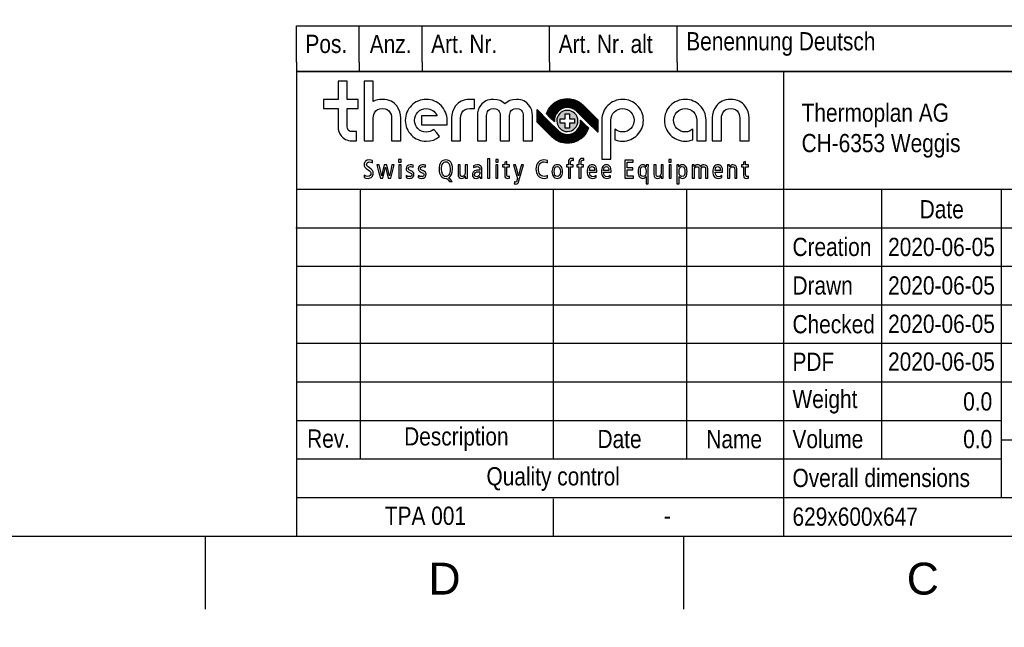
# Model space of a CAD drawing. Header units: millimetres. Extents: x -40 to 419, y 0 to 295.
# Tile 49 of 85: x 190 to 298, y 0 to 67. Entities that reach past the tile are written whole.
import ezdxf
from ezdxf import colors
from ezdxf.entities.mleader import LeaderData, LeaderLine
from ezdxf.math import Vec2, Vec3

# ---------------------------------------------------------------- set-up
doc = ezdxf.new("R2010")
doc.units = ezdxf.units.MM
for name, color, linetype in [('Cartouche', 7, 'Continuous'), ('Défaut', 7, 'Continuous'), ('EBENE_1', 7, 'Continuous'), ('Marges', 7, 'Continuous')]:
    doc.layers.add(name, color=color, linetype=linetype)

# ---------------------------------------------------------------- blocks, each defined once
blk = doc.blocks.new('_Dot')
at = {"color": 0, "linetype": 'ByBlock', "lineweight": -2}
blk.add_line((-0.5, 0), (-1, 0), dxfattribs=at)
at = {"color": 0, "linetype": 'ByBlock', "const_width": 0.5}
blk.add_lwpolyline([(-0.25, 0, 1), (0.25, 0, 1)], format="xyb", close=True, dxfattribs=at)
blk = doc.blocks.new('SE5')
at = {"layer": 'Marges', "char_height": 3.5, "width": 3.7133, "attachment_point": 1}
for s, insert in [('{\\fArial|b0||i0||c0|p34;\\C7;\\H3.5;\\W1.;D}', (234.5, 7.09)), ('{\\fArial|b0||i0||c0|p34;\\C7;\\H3.5;\\W1.;C}', (287, 7.09))]:
    blk.add_mtext(s, dxfattribs=dict(at, insert=insert))
blk = doc.blocks.new('SE4')
at = {"layer": 'Marges'}
blk.add_blockref('SE5', (0, 0), dxfattribs=at)
blk = doc.blocks.new('SE9')
at = {"layer": 'EBENE_1', "color": 7, "linetype": 'Continuous'}
for points in [[(228.35, 51.22), (228.19, 51.27), (227.99, 51.28), (227.78, 51.25), (227.6, 51.16), (227.54, 51.09), (227.49, 51), (227.45, 50.9), (227.44, 50.79), (227.46, 50.62), (227.53, 50.47), (227.66, 50.34), (227.88, 50.19), (228.04, 50.08), (228.13, 49.99), (228.18, 49.89), (228.19, 49.79), (228.16, 49.67), (228.1, 49.57), (227.99, 49.5), (227.84, 49.47), (227.64, 49.51), (227.46, 49.6), (227.46, 49.47), (227.46, 49.34), (227.64, 49.28), (227.87, 49.26), (228.01, 49.27), (228.12, 49.3), (228.22, 49.35), (228.3, 49.42), (228.37, 49.5), (228.41, 49.6), (228.44, 49.71), (228.45, 49.82), (228.43, 49.98), (228.36, 50.13), (228.23, 50.27), (228.04, 50.4), (227.87, 50.51), (227.77, 50.6), (227.72, 50.68), (227.7, 50.77), (227.73, 50.89), (227.79, 50.98), (227.89, 51.05), (228.01, 51.07), (228.19, 51.04), (228.35, 50.98), (228.35, 51.1), (228.35, 51.22)], [(231.23, 51.04), (231.37, 51.04), (231.5, 51.04), (231.5, 51.19), (231.5, 51.33), (231.37, 51.33), (231.23, 51.33), (231.23, 51.19), (231.23, 51.04)], [(237.1, 48.91), (236.91, 49.12), (236.72, 49.33), (236.82, 49.39), (236.9, 49.46), (236.97, 49.56), (237.03, 49.67), (237.12, 49.95), (237.14, 50.29), (237.13, 50.51), (237.09, 50.71), (237.03, 50.88), (236.95, 51.02), (236.84, 51.13), (236.72, 51.22), (236.58, 51.27), (236.42, 51.28), (236.25, 51.27), (236.1, 51.22), (235.98, 51.14), (235.87, 51.03), (235.79, 50.88), (235.72, 50.7), (235.69, 50.49), (235.67, 50.25), (235.69, 50.03), (235.72, 49.84), (235.79, 49.67), (235.87, 49.52), (235.97, 49.41), (236.1, 49.33), (236.24, 49.27), (236.4, 49.26), (236.42, 49.26), (236.45, 49.26), (236.47, 49.26), (236.5, 49.27), (236.65, 49.09), (236.8, 48.91), (236.95, 48.91), (237.1, 48.91)], [(235.94, 50.25), (235.95, 50.46), (235.97, 50.64), (236.02, 50.78), (236.08, 50.89), (236.15, 50.98), (236.23, 51.04), (236.32, 51.07), (236.42, 51.08), (236.54, 51.06), (236.63, 51.01), (236.71, 50.94), (236.78, 50.84), (236.86, 50.58), (236.88, 50.29), (236.87, 50.08), (236.84, 49.9), (236.8, 49.76), (236.74, 49.65), (236.67, 49.56), (236.58, 49.51), (236.49, 49.47), (236.4, 49.46), (236.28, 49.48), (236.18, 49.53), (236.1, 49.61), (236.04, 49.71), (235.96, 49.96), (235.94, 50.25)], [(241, 49.28), (241.12, 49.28), (241.24, 49.28), (241.24, 50.34), (241.24, 51.41), (241.12, 51.41), (241, 51.41), (241, 50.34), (241, 49.28)], [(241.88, 51.04), (242.01, 51.04), (242.14, 51.04), (242.14, 51.19), (242.14, 51.33), (242.01, 51.33), (241.88, 51.33), (241.88, 51.19), (241.88, 51.04)], [(243.41, 49.49), (243.34, 49.46), (243.26, 49.45), (243.2, 49.46), (243.15, 49.5), (243.12, 49.57), (243.11, 49.68), (243.11, 50.11), (243.11, 50.54), (243.26, 50.54), (243.41, 50.54), (243.41, 50.63), (243.41, 50.73), (243.26, 50.73), (243.11, 50.73), (243.11, 50.91), (243.11, 51.1), (242.99, 51.06), (242.87, 51.03), (242.87, 50.88), (242.87, 50.73), (242.76, 50.73), (242.64, 50.73), (242.64, 50.63), (242.64, 50.54), (242.76, 50.54), (242.87, 50.54), (242.87, 50.07), (242.87, 49.6), (242.9, 49.44), (242.96, 49.33), (243.07, 49.27), (243.21, 49.26), (243.31, 49.27), (243.41, 49.29), (243.41, 49.39), (243.41, 49.49)], [(247.56, 49.57), (247.39, 49.5), (247.2, 49.47), (247.05, 49.49), (246.92, 49.53), (246.81, 49.61), (246.72, 49.71), (246.65, 49.83), (246.6, 49.98), (246.57, 50.14), (246.57, 50.33), (246.58, 50.5), (246.62, 50.65), (246.68, 50.77), (246.75, 50.88), (246.85, 50.96), (246.95, 51.02), (247.07, 51.06), (247.19, 51.07), (247.38, 51.04), (247.56, 50.97), (247.56, 51.09), (247.56, 51.21), (247.39, 51.27), (247.18, 51.28), (247, 51.27), (246.83, 51.21), (246.68, 51.13), (246.55, 51.01), (246.44, 50.87), (246.37, 50.69), (246.32, 50.5), (246.3, 50.27), (246.32, 50.08), (246.35, 49.89), (246.42, 49.72), (246.51, 49.56), (246.64, 49.44), (246.79, 49.34), (246.98, 49.28), (247.2, 49.26), (247.38, 49.27), (247.56, 49.32), (247.56, 49.44), (247.56, 49.57)], [(249.87, 49.28), (249.99, 49.28), (250.11, 49.28), (250.11, 49.91), (250.11, 50.54), (250.24, 50.54), (250.37, 50.54), (250.37, 50.63), (250.37, 50.73), (250.24, 50.73), (250.11, 50.73), (250.11, 50.88), (250.11, 51.03), (250.12, 51.13), (250.15, 51.2), (250.2, 51.24), (250.29, 51.25), (250.36, 51.24), (250.42, 51.22), (250.42, 51.32), (250.42, 51.42), (250.33, 51.44), (250.23, 51.45), (250.07, 51.42), (249.96, 51.34), (249.89, 51.22), (249.87, 51.05), (249.87, 50.89), (249.87, 50.73), (249.76, 50.73), (249.64, 50.73), (249.64, 50.63), (249.64, 50.54), (249.76, 50.54), (249.87, 50.54), (249.87, 49.91), (249.87, 49.28)], [(251.02, 49.28), (251.14, 49.28), (251.26, 49.28), (251.26, 49.91), (251.26, 50.54), (251.39, 50.54), (251.53, 50.54), (251.53, 50.63), (251.53, 50.73), (251.39, 50.73), (251.26, 50.73), (251.26, 50.88), (251.26, 51.03), (251.27, 51.13), (251.3, 51.2), (251.35, 51.24), (251.44, 51.25), (251.52, 51.24), (251.57, 51.22), (251.57, 51.32), (251.57, 51.42), (251.48, 51.44), (251.39, 51.45), (251.22, 51.42), (251.11, 51.34), (251.05, 51.22), (251.02, 51.05), (251.02, 50.89), (251.02, 50.73), (250.91, 50.73), (250.79, 50.73), (250.79, 50.63), (250.79, 50.54), (250.91, 50.54), (251.02, 50.54), (251.02, 49.91), (251.02, 49.28)], [(256.06, 49.28), (256.54, 49.28), (257.02, 49.28), (257.02, 49.38), (257.02, 49.49), (256.67, 49.49), (256.31, 49.49), (256.31, 49.85), (256.31, 50.2), (256.63, 50.2), (256.95, 50.2), (256.95, 50.31), (256.95, 50.42), (256.63, 50.42), (256.31, 50.42), (256.31, 50.73), (256.31, 51.05), (256.65, 51.05), (256.98, 51.05), (256.98, 51.16), (256.98, 51.27), (256.52, 51.27), (256.06, 51.27), (256.06, 50.27), (256.06, 49.28)], [(260.9, 51.04), (261.03, 51.04), (261.16, 51.04), (261.16, 51.19), (261.16, 51.33), (261.03, 51.33), (260.9, 51.33), (260.9, 51.19), (260.9, 51.04)], [(269.62, 49.49), (269.55, 49.46), (269.47, 49.45), (269.41, 49.46), (269.36, 49.5), (269.33, 49.57), (269.32, 49.68), (269.32, 50.11), (269.32, 50.54), (269.47, 50.54), (269.62, 50.54), (269.62, 50.63), (269.62, 50.73), (269.47, 50.73), (269.32, 50.73), (269.32, 50.91), (269.32, 51.1), (269.2, 51.06), (269.08, 51.03), (269.08, 50.88), (269.08, 50.73), (268.97, 50.73), (268.85, 50.73), (268.85, 50.63), (268.85, 50.54), (268.97, 50.54), (269.08, 50.54), (269.08, 50.07), (269.08, 49.6), (269.11, 49.44), (269.17, 49.33), (269.28, 49.27), (269.42, 49.26), (269.52, 49.27), (269.62, 49.29), (269.62, 49.39), (269.62, 49.49)], [(230.74, 50.73), (230.62, 50.73), (230.5, 50.73), (230.37, 50.12), (230.23, 49.52), (230.23, 49.52), (230.22, 49.52), (230.08, 50.12), (229.94, 50.73), (229.79, 50.73), (229.65, 50.73), (229.51, 50.12), (229.37, 49.52), (229.37, 49.52), (229.37, 49.52), (229.23, 50.12), (229.09, 50.73), (228.97, 50.73), (228.84, 50.73), (229.03, 50), (229.23, 49.28), (229.36, 49.28), (229.5, 49.28), (229.64, 49.89), (229.78, 50.5), (229.78, 50.5), (229.78, 50.5), (229.94, 49.89), (230.09, 49.28), (230.23, 49.28), (230.36, 49.28), (230.55, 50), (230.74, 50.73)], [(231.25, 49.28), (231.37, 49.28), (231.49, 49.28), (231.49, 50), (231.49, 50.73), (231.37, 50.73), (231.25, 50.73), (231.25, 50), (231.25, 49.28)], [(232.04, 49.34), (232.22, 49.28), (232.44, 49.26), (232.55, 49.27), (232.65, 49.29), (232.73, 49.33), (232.8, 49.39), (232.88, 49.53), (232.9, 49.71), (232.88, 49.83), (232.83, 49.93), (232.74, 50.01), (232.62, 50.08), (232.57, 50.09), (232.53, 50.11), (232.43, 50.16), (232.35, 50.21), (232.3, 50.28), (232.29, 50.36), (232.3, 50.44), (232.35, 50.5), (232.42, 50.54), (232.52, 50.56), (232.68, 50.54), (232.81, 50.49), (232.82, 50.6), (232.82, 50.7), (232.68, 50.74), (232.51, 50.75), (232.32, 50.72), (232.17, 50.63), (232.08, 50.49), (232.05, 50.33), (232.06, 50.2), (232.11, 50.11), (232.2, 50.03), (232.33, 49.95), (232.41, 49.92), (232.49, 49.88), (232.58, 49.84), (232.63, 49.78), (232.67, 49.72), (232.68, 49.66), (232.66, 49.58), (232.61, 49.51), (232.52, 49.47), (232.4, 49.45), (232.22, 49.48), (232.06, 49.56), (232.05, 49.45), (232.04, 49.34)], [(233.38, 49.34), (233.56, 49.28), (233.78, 49.26), (233.89, 49.27), (233.99, 49.29), (234.07, 49.33), (234.13, 49.39), (234.22, 49.53), (234.24, 49.71), (234.22, 49.83), (234.17, 49.93), (234.08, 50.01), (233.96, 50.08), (233.91, 50.09), (233.87, 50.11), (233.76, 50.16), (233.69, 50.21), (233.64, 50.28), (233.63, 50.36), (233.64, 50.44), (233.69, 50.5), (233.76, 50.54), (233.86, 50.56), (234.02, 50.54), (234.15, 50.49), (234.16, 50.6), (234.16, 50.7), (234.02, 50.74), (233.85, 50.75), (233.66, 50.72), (233.51, 50.63), (233.42, 50.49), (233.39, 50.33), (233.4, 50.2), (233.45, 50.11), (233.54, 50.03), (233.67, 49.95), (233.75, 49.92), (233.83, 49.88), (233.92, 49.84), (233.97, 49.78), (234.01, 49.72), (234.02, 49.66), (234, 49.58), (233.95, 49.51), (233.86, 49.47), (233.74, 49.45), (233.56, 49.48), (233.4, 49.56), (233.39, 49.45), (233.38, 49.34)], [(238.77, 50.73), (238.65, 50.73), (238.53, 50.73), (238.53, 50.29), (238.53, 49.85), (238.51, 49.68), (238.45, 49.56), (238.35, 49.49), (238.23, 49.46), (238.13, 49.48), (238.05, 49.54), (238, 49.64), (237.99, 49.79), (237.99, 50.26), (237.99, 50.73), (237.87, 50.73), (237.75, 50.73), (237.75, 50.23), (237.75, 49.72), (237.78, 49.51), (237.87, 49.37), (238, 49.28), (238.17, 49.26), (238.29, 49.27), (238.39, 49.31), (238.47, 49.39), (238.54, 49.49), (238.54, 49.49), (238.55, 49.49), (238.55, 49.38), (238.55, 49.28), (238.67, 49.28), (238.79, 49.28), (238.78, 49.43), (238.77, 49.59), (238.77, 50.16), (238.77, 50.73)], [(239.47, 50.4), (239.54, 50.47), (239.63, 50.51), (239.74, 50.54), (239.85, 50.56), (239.99, 50.53), (240.09, 50.46), (240.13, 50.36), (240.14, 50.23), (240.14, 50.2), (240.14, 50.17), (240.07, 50.17), (240, 50.17), (239.83, 50.16), (239.69, 50.13), (239.57, 50.08), (239.47, 50.03), (239.4, 49.95), (239.36, 49.87), (239.33, 49.78), (239.32, 49.68), (239.35, 49.49), (239.44, 49.36), (239.57, 49.28), (239.74, 49.26), (239.89, 49.27), (240, 49.32), (240.08, 49.39), (240.14, 49.47), (240.15, 49.47), (240.15, 49.47), (240.16, 49.37), (240.16, 49.28), (240.27, 49.28), (240.38, 49.28), (240.37, 49.37), (240.37, 49.5), (240.37, 49.88), (240.37, 50.26), (240.36, 50.39), (240.33, 50.49), (240.29, 50.56), (240.24, 50.61), (240.11, 50.7), (240, 50.73), (239.86, 50.75), (239.64, 50.72), (239.45, 50.63), (239.46, 50.52), (239.47, 50.4)], [(240.14, 49.81), (240.12, 49.67), (240.05, 49.55), (239.94, 49.47), (239.8, 49.44), (239.69, 49.46), (239.62, 49.51), (239.57, 49.59), (239.56, 49.69), (239.58, 49.81), (239.66, 49.91), (239.79, 49.97), (239.97, 49.99), (240.07, 49.99), (240.14, 49.99), (240.14, 49.9), (240.14, 49.81)], [(241.89, 49.28), (242.01, 49.28), (242.13, 49.28), (242.13, 50), (242.13, 50.73), (242.01, 50.73), (241.89, 50.73), (241.89, 50), (241.89, 49.28)], [(244.94, 50.73), (244.82, 50.73), (244.71, 50.73), (244.55, 50.14), (244.4, 49.54), (244.4, 49.54), (244.4, 49.54), (244.23, 50.14), (244.07, 50.73), (243.95, 50.73), (243.82, 50.73), (244.05, 49.99), (244.28, 49.25), (244.25, 49.14), (244.22, 49.03), (244.19, 48.94), (244.15, 48.88), (244.11, 48.86), (244.06, 48.85), (243.99, 48.86), (243.93, 48.88), (243.93, 48.77), (243.92, 48.66), (244, 48.65), (244.08, 48.64), (244.21, 48.66), (244.3, 48.72), (244.38, 48.82), (244.44, 48.98), (244.69, 49.85), (244.94, 50.73)], [(248.06, 50), (248.07, 49.84), (248.1, 49.69), (248.14, 49.57), (248.21, 49.46), (248.29, 49.37), (248.39, 49.31), (248.51, 49.27), (248.65, 49.26), (248.78, 49.27), (248.9, 49.31), (249, 49.37), (249.08, 49.46), (249.15, 49.57), (249.19, 49.69), (249.22, 49.84), (249.23, 50), (249.22, 50.17), (249.19, 50.31), (249.15, 50.44), (249.08, 50.55), (249, 50.63), (248.9, 50.7), (248.78, 50.74), (248.65, 50.75), (248.51, 50.74), (248.39, 50.7), (248.29, 50.63), (248.21, 50.55), (248.14, 50.44), (248.1, 50.31), (248.07, 50.17), (248.06, 50)], [(248.31, 50), (248.33, 50.24), (248.39, 50.42), (248.5, 50.52), (248.65, 50.56), (248.79, 50.52), (248.9, 50.42), (248.96, 50.24), (248.98, 50), (248.96, 49.76), (248.9, 49.59), (248.79, 49.49), (248.65, 49.45), (248.5, 49.49), (248.39, 49.59), (248.33, 49.76), (248.31, 50)], [(252.99, 49.93), (252.99, 50), (252.99, 50.06), (252.96, 50.35), (252.92, 50.47), (252.86, 50.57), (252.79, 50.64), (252.7, 50.7), (252.6, 50.74), (252.48, 50.75), (252.35, 50.74), (252.24, 50.7), (252.14, 50.63), (252.06, 50.55), (252, 50.44), (251.96, 50.31), (251.93, 50.17), (251.92, 50), (251.93, 49.84), (251.96, 49.69), (252, 49.57), (252.07, 49.46), (252.15, 49.37), (252.25, 49.31), (252.37, 49.27), (252.5, 49.26), (252.72, 49.28), (252.91, 49.34), (252.91, 49.45), (252.9, 49.56), (252.75, 49.48), (252.57, 49.44), (252.39, 49.47), (252.27, 49.56), (252.2, 49.71), (252.17, 49.93), (252.58, 49.93), (252.99, 49.93)], [(252.17, 50.11), (252.2, 50.33), (252.26, 50.47), (252.36, 50.54), (252.47, 50.57), (252.59, 50.54), (252.68, 50.45), (252.73, 50.31), (252.75, 50.11), (252.46, 50.11), (252.17, 50.11)], [(254.55, 49.93), (254.55, 50), (254.55, 50.06), (254.52, 50.35), (254.48, 50.47), (254.42, 50.57), (254.35, 50.64), (254.26, 50.7), (254.16, 50.74), (254.04, 50.75), (253.91, 50.74), (253.8, 50.7), (253.71, 50.63), (253.63, 50.55), (253.56, 50.44), (253.52, 50.31), (253.49, 50.17), (253.48, 50), (253.49, 49.84), (253.52, 49.69), (253.56, 49.57), (253.63, 49.46), (253.71, 49.37), (253.81, 49.31), (253.93, 49.27), (254.07, 49.26), (254.28, 49.28), (254.47, 49.34), (254.47, 49.45), (254.46, 49.56), (254.31, 49.48), (254.13, 49.44), (253.95, 49.47), (253.83, 49.56), (253.76, 49.71), (253.73, 49.93), (254.14, 49.93), (254.55, 49.93)], [(253.73, 50.11), (253.76, 50.33), (253.82, 50.47), (253.92, 50.54), (254.03, 50.57), (254.15, 50.54), (254.24, 50.45), (254.3, 50.31), (254.31, 50.11), (254.02, 50.11), (253.73, 50.11)], [(258.39, 48.66), (258.51, 48.66), (258.63, 48.66), (258.63, 49.56), (258.63, 50.46), (258.64, 50.6), (258.65, 50.73), (258.53, 50.73), (258.41, 50.73), (258.41, 50.62), (258.41, 50.52), (258.4, 50.52), (258.4, 50.52), (258.34, 50.6), (258.27, 50.68), (258.16, 50.73), (258.02, 50.75), (257.91, 50.74), (257.81, 50.7), (257.73, 50.65), (257.66, 50.56), (257.6, 50.46), (257.55, 50.33), (257.53, 50.18), (257.52, 50), (257.53, 49.83), (257.55, 49.67), (257.6, 49.55), (257.66, 49.44), (257.73, 49.36), (257.81, 49.3), (257.91, 49.27), (258.02, 49.26), (258.13, 49.27), (258.23, 49.31), (258.31, 49.38), (258.39, 49.48), (258.39, 49.48), (258.39, 49.48), (258.39, 49.07), (258.39, 48.66)], [(258.39, 50), (258.38, 49.76), (258.32, 49.59), (258.22, 49.49), (258.08, 49.45), (257.93, 49.49), (257.83, 49.59), (257.78, 49.76), (257.76, 50), (257.78, 50.24), (257.83, 50.42), (257.93, 50.52), (258.08, 50.56), (258.22, 50.52), (258.32, 50.42), (258.38, 50.24), (258.39, 50)], [(260.27, 50.73), (260.15, 50.73), (260.03, 50.73), (260.03, 50.29), (260.03, 49.85), (260.01, 49.68), (259.95, 49.56), (259.85, 49.49), (259.72, 49.46), (259.62, 49.48), (259.54, 49.54), (259.5, 49.64), (259.48, 49.79), (259.48, 50.26), (259.48, 50.73), (259.36, 50.73), (259.24, 50.73), (259.24, 50.23), (259.24, 49.72), (259.27, 49.51), (259.36, 49.37), (259.49, 49.28), (259.67, 49.26), (259.79, 49.27), (259.89, 49.31), (259.97, 49.39), (260.04, 49.49), (260.04, 49.49), (260.04, 49.49), (260.05, 49.38), (260.05, 49.28), (260.17, 49.28), (260.28, 49.28), (260.27, 49.43), (260.27, 49.59), (260.27, 50.16), (260.27, 50.73)], [(260.91, 49.28), (261.03, 49.28), (261.15, 49.28), (261.15, 50), (261.15, 50.73), (261.03, 50.73), (260.91, 50.73), (260.91, 50), (260.91, 49.28)], [(261.77, 48.66), (261.89, 48.66), (262.01, 48.66), (262.01, 49.07), (262.01, 49.48), (262.02, 49.48), (262.02, 49.48), (262.1, 49.38), (262.18, 49.31), (262.28, 49.27), (262.39, 49.26), (262.5, 49.27), (262.59, 49.3), (262.68, 49.36), (262.75, 49.44), (262.81, 49.55), (262.86, 49.67), (262.88, 49.83), (262.89, 50), (262.88, 50.18), (262.86, 50.33), (262.81, 50.46), (262.75, 50.56), (262.68, 50.65), (262.59, 50.7), (262.5, 50.74), (262.39, 50.75), (262.25, 50.73), (262.14, 50.68), (262.06, 50.6), (262.01, 50.52), (262.01, 50.52), (262, 50.52), (262, 50.62), (261.99, 50.73), (261.88, 50.73), (261.76, 50.73), (261.77, 50.6), (261.77, 50.46), (261.77, 49.56), (261.77, 48.66)], [(262.01, 50), (262.03, 50.24), (262.09, 50.42), (262.19, 50.52), (262.33, 50.56), (262.48, 50.52), (262.57, 50.42), (262.63, 50.24), (262.65, 50), (262.63, 49.76), (262.57, 49.59), (262.48, 49.49), (262.33, 49.45), (262.19, 49.49), (262.09, 49.59), (262.03, 49.76), (262.01, 50)], [(263.45, 49.28), (263.57, 49.28), (263.69, 49.28), (263.69, 49.73), (263.69, 50.17), (263.71, 50.34), (263.76, 50.46), (263.85, 50.52), (263.97, 50.54), (264.06, 50.53), (264.13, 50.48), (264.17, 50.39), (264.19, 50.27), (264.19, 49.78), (264.19, 49.28), (264.31, 49.28), (264.43, 49.28), (264.43, 49.73), (264.43, 50.17), (264.45, 50.34), (264.5, 50.46), (264.58, 50.52), (264.7, 50.54), (264.8, 50.53), (264.87, 50.48), (264.91, 50.39), (264.92, 50.27), (264.92, 49.78), (264.92, 49.28), (265.04, 49.28), (265.16, 49.28), (265.16, 49.78), (265.16, 50.29), (265.13, 50.49), (265.05, 50.64), (264.91, 50.72), (264.74, 50.75), (264.63, 50.73), (264.53, 50.69), (264.45, 50.62), (264.39, 50.52), (264.33, 50.62), (264.25, 50.69), (264.15, 50.73), (264.05, 50.75), (263.93, 50.74), (263.84, 50.69), (263.75, 50.62), (263.69, 50.51), (263.68, 50.51), (263.68, 50.51), (263.68, 50.62), (263.67, 50.73), (263.56, 50.73), (263.44, 50.73), (263.45, 50.57), (263.45, 50.42), (263.45, 49.85), (263.45, 49.28)], [(266.79, 49.93), (266.79, 50), (266.79, 50.06), (266.76, 50.35), (266.72, 50.47), (266.66, 50.57), (266.59, 50.64), (266.5, 50.7), (266.4, 50.74), (266.28, 50.75), (266.15, 50.74), (266.04, 50.7), (265.94, 50.63), (265.86, 50.55), (265.8, 50.44), (265.76, 50.31), (265.73, 50.17), (265.72, 50), (265.73, 49.84), (265.76, 49.69), (265.8, 49.57), (265.87, 49.46), (265.95, 49.37), (266.05, 49.31), (266.17, 49.27), (266.3, 49.26), (266.52, 49.28), (266.71, 49.34), (266.71, 49.45), (266.7, 49.56), (266.55, 49.48), (266.37, 49.44), (266.19, 49.47), (266.07, 49.56), (266, 49.71), (265.97, 49.93), (266.38, 49.93), (266.79, 49.93)], [(265.97, 50.11), (266, 50.33), (266.06, 50.47), (266.16, 50.54), (266.27, 50.57), (266.39, 50.54), (266.48, 50.45), (266.53, 50.31), (266.55, 50.11), (266.26, 50.11), (265.97, 50.11)], [(267.34, 49.28), (267.46, 49.28), (267.58, 49.28), (267.58, 49.71), (267.58, 50.15), (267.6, 50.32), (267.66, 50.45), (267.76, 50.52), (267.89, 50.54), (267.99, 50.52), (268.06, 50.47), (268.11, 50.36), (268.13, 50.21), (268.13, 49.75), (268.13, 49.28), (268.24, 49.28), (268.36, 49.28), (268.36, 49.78), (268.36, 50.29), (268.33, 50.49), (268.25, 50.64), (268.11, 50.72), (267.94, 50.75), (267.82, 50.74), (267.72, 50.69), (267.64, 50.62), (267.57, 50.51), (267.57, 50.51), (267.57, 50.51), (267.56, 50.62), (267.56, 50.73), (267.44, 50.73), (267.33, 50.73), (267.33, 50.57), (267.34, 50.42), (267.34, 49.85), (267.34, 49.28)]]:
    blk.add_lwpolyline(points, close=True, dxfattribs=at)
blk = doc.blocks.new('SE8')
at = {"layer": 'Défaut'}
blk.add_blockref('SE9', (0, 0), dxfattribs=at)

msp = doc.modelspace()

# ---------------------------------------------------------------- hatches: boundary and pattern name
at = {"layer": 'Défaut', "linetype": 'Continuous'}
h = msp.add_hatch(dxfattribs=at)
h.set_pattern_fill('LINE', scale=0.03149606, angle=45, style=0)
edge = h.paths.add_edge_path()
edge.add_spline(control_points=[(248.049, 57.2999), (247.7774, 57.0273), (247.5751, 56.6904), (247.4594, 56.3245), (247.5017, 56.2828), (248.1457, 55.6395), (248.3289, 55.4568), (248.2869, 55.8828), (248.4344, 56.304), (248.7401, 56.6102), (249.2888, 57.1601), (250.1913, 57.1695), (250.7528, 56.6308), (250.7528, 56.6308), (252.9217, 54.4663), (253.0767, 54.3118), (253.0767, 54.3118), (253.0767, 55.691), (253.0767, 55.691), (252.9135, 55.854), (251.4474, 57.3169), (251.4472, 57.3166), (250.5056, 58.2413), (248.9811, 58.2336), (248.049, 57.2999)], knot_values=[0, 0, 0, 0, 0.125, 0.125, 0.125, 0.25, 0.25, 0.25, 0.375, 0.375, 0.375, 0.5, 0.5, 0.5, 0.625, 0.625, 0.625, 0.75, 0.75, 0.75, 0.875, 0.875, 0.875, 1, 1, 1, 1], degree=3, periodic=0)
h = msp.add_hatch(dxfattribs=at)
h.set_pattern_fill('LINE', scale=0.03149606, angle=45, style=0)
edge = h.paths.add_edge_path()
edge.add_spline(control_points=[(246.4403, 56.8021), (246.4403, 56.8021), (246.4403, 55.4228), (246.4403, 55.4228), (246.6038, 55.2598), (248.0697, 53.7967), (248.0698, 53.7972), (249.0114, 52.8726), (250.5358, 52.8803), (251.4679, 53.8139), (251.7396, 54.0863), (251.9419, 54.4229), (252.0575, 54.7893), (252.0153, 54.8311), (251.3709, 55.4744), (251.188, 55.657), (251.2301, 55.2308), (251.0826, 54.8097), (250.777, 54.5036), (250.2283, 53.9535), (249.3258, 53.9444), (248.764, 54.4827), (248.764, 54.4827), (246.5952, 56.6472), (246.4403, 56.8021)], knot_values=[0, 0, 0, 0, 0.125, 0.125, 0.125, 0.25, 0.25, 0.25, 0.375, 0.375, 0.375, 0.5, 0.5, 0.5, 0.625, 0.625, 0.625, 0.75, 0.75, 0.75, 0.875, 0.875, 0.875, 1, 1, 1, 1], degree=3, periodic=0)
at = {"layer": 'EBENE_1', "linetype": 'Continuous'}
h = msp.add_hatch(color=7, dxfattribs=at)
edge = h.paths.add_edge_path()
edge.add_spline(control_points=[(250.8834, 55.7963), (250.7502, 56.4227), (250.1341, 56.8227), (249.5076, 56.6894), (248.8807, 56.5561), (248.481, 55.94), (248.6142, 55.3131), (248.7474, 54.6868), (249.3636, 54.287), (249.9901, 54.4203), (250.6169, 54.5536), (251.0167, 55.1698), (250.8834, 55.7963)], knot_values=[0, 0, 0, 0, 0.25, 0.25, 0.25, 0.5, 0.5, 0.5, 0.75, 0.75, 0.75, 1, 1, 1, 1], degree=3, periodic=0)
edge = h.paths.add_edge_path()
edge.add_spline(control_points=[(248.9643, 55.7904), (248.9643, 55.7904), (248.964, 55.3194), (248.964, 55.3194), (248.964, 55.3194), (249.5135, 55.3194), (249.5135, 55.3194), (249.5135, 55.3194), (249.5135, 54.7702), (249.5135, 54.7702), (249.5135, 54.7702), (249.9842, 54.7702), (249.9842, 54.7702), (249.9842, 54.7702), (249.9842, 55.3194), (249.9842, 55.3194), (249.9842, 55.3194), (250.5337, 55.3194), (250.5337, 55.3194), (250.5337, 55.3194), (250.5337, 55.7904), (250.5337, 55.7904), (250.5337, 55.7904), (249.9842, 55.7904), (249.9842, 55.7904), (249.9842, 55.7904), (249.9842, 56.3397), (249.9842, 56.3397), (249.9842, 56.3397), (249.5135, 56.3397), (249.5135, 56.3397), (249.5135, 56.3397), (249.5135, 55.7904), (249.5135, 55.7904), (249.5135, 55.7904), (248.9643, 55.7904), (248.9643, 55.7904)], knot_values=[0, 0, 0, 0, 0.08333333, 0.08333333, 0.08333333, 0.16666667, 0.16666667, 0.16666667, 0.25, 0.25, 0.25, 0.33333333, 0.33333333, 0.33333333, 0.41666667, 0.41666667, 0.41666667, 0.5, 0.5, 0.5, 0.58333333, 0.58333333, 0.58333333, 0.66666667, 0.66666667, 0.66666667, 0.75, 0.75, 0.75, 0.83333333, 0.83333333, 0.83333333, 0.91666667, 0.91666667, 0.91666667, 1, 1, 1, 1], degree=3, periodic=0)

# ---------------------------------------------------------------- linework, layer by layer
at = {"layer": 'Cartouche', "color": 7, "linetype": 'Continuous'}
for p, q in [((220, 61.0008), (220, 10)), ((410.0001, 61.0008), (220.0001, 61.0008)), ((273.46, 61.0008), (273.46, 10.0008)), ((220, 48.0786), (276.46, 48.0786)), ((227.0121, 48.0786), (227.0121, 18.4686)), ((248.1973, 48.0786), (248.1973, 18.4686)), ((262.84, 48.0786), (262.84, 18.4686)), ((276.46, 48.0786), (410, 48.0786)), ((284.2399, 48.0786), (284.2399, 18.4686)), ((297.36, 48.0786), (297.36, 26.9286)), ((219.9375, 43.8409), (273.5694, 43.8409)), ((273.46, 43.8486), (314.14, 43.8486)), ((220, 39.6186), (273.46, 39.6186)), ((273.46, 39.6186), (314.14, 39.6186)), ((220, 35.3886), (273.46, 35.3886)), ((273.46, 35.3886), (314.14, 35.3886)), ((220, 31.1586), (273.46, 31.1586)), ((273.46, 31.1586), (314.14, 31.1586)), ((220, 26.9286), (273.46, 26.9286)), ((273.46, 26.9286), (410, 26.9286)), ((297.36, 26.9286), (297.36, 14.2386)), ((220, 22.6986), (273.46, 22.6986)), ((273.46, 22.6986), (297.36, 22.6986)), ((297.4747, 20.561), (314.14, 20.561)), ((220, 18.4686), (297.36, 18.4686)), ((220, 14.2386), (297.36, 14.2386)), ((248.1973, 14.0995), (248.1973, 10.0086)), ((297.36, 14.2386), (410, 14.2386))]:
    msp.add_line(p, q, dxfattribs=at)
at = {"layer": 'Défaut', "color": 7, "linetype": 'Continuous'}
for p, q in [((220, 62.0008), (220, 66.0008)), ((220, 66.0008), (410, 66.0008)), ((226.9, 62.0008), (226.9, 66.0008)), ((233.8, 62.0008), (233.8, 66.0008)), ((247.8, 62.0008), (247.8, 66.0008)), ((261.8, 62.0008), (261.8, 66.0008)), ((220, 62.0008), (220, 61.0008)), ((226.9, 62.0008), (226.9, 61.0008)), ((233.8, 62.0008), (233.8, 61.0008)), ((247.8, 62.0008), (247.8, 61.0008)), ((261.8, 62.0008), (261.8, 61.0008)), ((220, 61.0008), (410, 61.0008)), ((220, 61.0008), (410, 61.0008)), ((220, 10), (410, 10))]:
    msp.add_line(p, q, dxfattribs=at)
at = {"layer": 'EBENE_1', "color": 7, "linetype": 'Continuous'}
for points in [[(226.7883, 56.9154), (226.7883, 57.4203), (226.7883, 57.9253), (226.1882, 57.9253), (225.5882, 57.9253), (225.5882, 58.9198), (225.5882, 59.9143), (225.0834, 59.9143), (224.5785, 59.9143), (224.5785, 58.9198), (224.5785, 57.9253), (223.7761, 57.9253), (222.9738, 57.9253), (222.9738, 57.4203), (222.9738, 56.9154), (223.7761, 56.9154), (224.5785, 56.9154), (224.5785, 55.9058), (224.5785, 54.8963), (224.598, 54.6564), (224.6589, 54.4028), (224.7647, 54.1495), (224.919, 53.9107), (225.1255, 53.7004), (225.3875, 53.5328), (225.5406, 53.4693), (225.7088, 53.4218), (225.8928, 53.3921), (226.0929, 53.3817), (226.3455, 53.3817), (226.598, 53.3817), (226.598, 53.8865), (226.598, 54.3912), (226.3455, 54.3912), (226.0929, 54.3912), (225.9205, 54.4092), (225.8014, 54.4564), (225.7226, 54.5228), (225.671, 54.5986), (225.6058, 54.7774), (225.5882, 54.9022), (225.5882, 55.9088), (225.5882, 56.9154), (226.1882, 56.9154), (226.7883, 56.9154)], [(229.4528, 57.9253), (229.1626, 57.9089), (228.8982, 57.8617), (228.6586, 57.7869), (228.4431, 57.6878), (228.4431, 58.801), (228.4431, 59.9143), (227.9382, 59.9143), (227.4333, 59.9143), (227.4333, 56.648), (227.4333, 53.3817), (227.9382, 53.3817), (228.4431, 53.3817), (228.4431, 54.6427), (228.4431, 55.9037), (228.4652, 56.0905), (228.5095, 56.2661), (228.591, 56.4609), (228.7357, 56.6627), (228.9252, 56.8044), (229.1629, 56.888), (229.4528, 56.9154), (229.7426, 56.888), (229.9803, 56.8044), (230.1696, 56.6627), (230.3142, 56.4609), (230.3973, 56.2613), (230.4416, 56.0824), (230.4594, 55.953), (230.4626, 55.9022), (230.4626, 54.642), (230.4626, 53.3817), (230.9673, 53.3817), (231.4721, 53.3817), (231.4721, 54.6438), (231.4721, 55.9058), (231.4461, 56.2257), (231.3649, 56.5638), (231.2238, 56.9015), (231.018, 57.22), (230.8894, 57.3661), (230.7428, 57.5004), (230.5777, 57.6204), (230.3934, 57.7239), (230.1893, 57.8085), (229.9649, 57.8718), (229.7196, 57.9115), (229.4528, 57.9253)], [(231.9583, 55.6251), (231.9702, 55.3904), (232.0051, 55.1623), (232.0619, 54.9421), (232.1393, 54.7309), (232.2363, 54.53), (232.3516, 54.3403), (232.4841, 54.1632), (232.6327, 53.9998), (232.7961, 53.8513), (232.9732, 53.7188), (233.1628, 53.6034), (233.3638, 53.5065), (233.575, 53.429), (233.7952, 53.3722), (234.0233, 53.3373), (234.2581, 53.3254), (234.6557, 53.3602), (235.039, 53.4622), (235.399, 53.6283), (235.7268, 53.8552), (235.4042, 54.2436), (235.0816, 54.6319), (234.8979, 54.5049), (234.6961, 54.4119), (234.4812, 54.3548), (234.2581, 54.3353), (233.9984, 54.3616), (233.7564, 54.4368), (233.5373, 54.5559), (233.3463, 54.7135), (233.1887, 54.9045), (233.0696, 55.1236), (232.9943, 55.3655), (232.9681, 55.6251), (232.9943, 55.885), (233.0696, 56.1271), (233.1887, 56.3462), (233.3463, 56.5372), (233.5373, 56.6949), (233.7564, 56.8139), (233.9984, 56.8892), (234.2581, 56.9154), (234.4538, 56.9006), (234.6404, 56.8576), (234.8157, 56.7886), (234.9774, 56.6957), (235.1234, 56.5813), (235.2514, 56.4475), (235.3594, 56.2964), (235.4451, 56.1303), (234.5851, 56.1303), (233.7252, 56.1303), (233.7252, 55.6254), (233.7252, 55.1205), (235.1416, 55.1205), (236.558, 55.1205), (236.558, 55.3728), (236.558, 55.6251), (236.5461, 55.86), (236.5112, 56.0881), (236.4545, 56.3084), (236.377, 56.5196), (236.28, 56.7207), (236.1647, 56.9103), (236.0322, 57.0874), (235.8837, 57.2509), (235.7202, 57.3994), (235.5431, 57.5319), (235.3535, 57.6473), (235.1525, 57.7443), (234.9413, 57.8217), (234.721, 57.8785), (234.4929, 57.9134), (234.2581, 57.9253), (234.0233, 57.9134), (233.7952, 57.8785), (233.575, 57.8217), (233.3638, 57.7443), (233.1628, 57.6473), (232.9732, 57.5319), (232.7961, 57.3994), (232.6327, 57.2509), (232.4841, 57.0874), (232.3516, 56.9103), (232.2363, 56.7207), (232.1393, 56.5196), (232.0619, 56.3084), (232.0051, 56.0881), (231.9702, 55.86), (231.9583, 55.6251)], [(239.0451, 57.9253), (238.7782, 57.9115), (238.5329, 57.8718), (238.3085, 57.8085), (238.1044, 57.7239), (237.9201, 57.6204), (237.7549, 57.5004), (237.6083, 57.3661), (237.4797, 57.22), (237.2739, 56.9015), (237.1328, 56.5638), (237.0516, 56.2257), (237.0256, 55.9058), (237.0256, 54.6438), (237.0256, 53.3817), (237.5305, 53.3817), (238.0354, 53.3817), (238.0354, 54.6438), (238.0354, 55.9058), (238.0562, 56.0828), (238.1005, 56.2614), (238.1834, 56.4609), (238.3281, 56.6627), (238.5174, 56.8044), (238.7551, 56.888), (239.0451, 56.9154), (239.2975, 56.9154), (239.55, 56.9154), (239.55, 57.4203), (239.55, 57.9253), (239.2975, 57.9253), (239.0451, 57.9253)], [(244.159, 57.9253), (243.7605, 57.8887), (243.4192, 57.7865), (243.1323, 57.63), (242.8969, 57.4306), (242.6614, 57.63), (242.3744, 57.7865), (242.0332, 57.8887), (241.6348, 57.9253), (241.4013, 57.9133), (241.1866, 57.8785), (240.9903, 57.8231), (240.8117, 57.7491), (240.6504, 57.6586), (240.5059, 57.5535), (240.3776, 57.4361), (240.265, 57.3082), (240.0849, 57.0296), (239.9614, 56.7341), (239.8904, 56.4382), (239.8676, 56.1583), (239.8676, 54.77), (239.8676, 53.3817), (240.3725, 53.3817), (240.8774, 53.3817), (240.8774, 54.77), (240.8774, 56.1583), (240.8939, 56.2942), (240.9285, 56.432), (240.993, 56.5854), (241.0671, 56.6967), (241.1867, 56.8035), (241.3699, 56.8838), (241.6348, 56.9154), (241.8996, 56.8838), (242.0826, 56.8035), (242.2022, 56.6967), (242.2763, 56.5854), (242.3395, 56.4363), (242.3741, 56.3009), (242.3887, 56.2001), (242.3918, 56.1548), (242.3918, 54.7683), (242.3918, 53.3817), (242.8968, 53.3817), (243.4017, 53.3817), (243.4017, 54.77), (243.4017, 56.1583), (243.4183, 56.2942), (243.4529, 56.432), (243.5174, 56.5854), (243.5914, 56.6967), (243.711, 56.8035), (243.8942, 56.8838), (244.159, 56.9154), (244.4237, 56.8838), (244.6069, 56.8035), (244.7265, 56.6967), (244.8005, 56.5854), (244.8649, 56.4319), (244.8995, 56.2936), (244.9135, 56.1932), (244.9161, 56.1536), (244.9161, 54.7676), (244.9161, 53.3817), (245.421, 53.3817), (245.9258, 53.3817), (245.9258, 54.77), (245.9258, 56.1583), (245.9031, 56.4382), (245.832, 56.7341), (245.7086, 57.0296), (245.5286, 57.3082), (245.2877, 57.5535), (245.1432, 57.6586), (244.982, 57.7491), (244.8034, 57.8231), (244.6071, 57.8785), (244.3925, 57.9133), (244.159, 57.9253)], [(248.049, 57.2999), (248.2304, 57.4641), (248.424, 57.6066), (248.6281, 57.7274), (248.8408, 57.8264), (249.0605, 57.9037), (249.2856, 57.9593), (249.5141, 57.9931), (249.7445, 58.0052), (249.9751, 57.9954), (250.204, 57.9639), (250.4296, 57.9106), (250.6501, 57.8354), (250.8638, 57.7385), (251.0691, 57.6197), (251.2641, 57.4791), (251.4472, 57.3166), (252.2009, 56.5651), (253.0767, 55.691), (253.0767, 55.0014), (253.0767, 54.3118), (251.8566, 55.5293), (250.7528, 56.6308), (250.5276, 56.8072), (250.2786, 56.9322), (250.0139, 57.006), (249.7417, 57.0287), (249.47, 57.0004), (249.2071, 56.9211), (248.9611, 56.791), (248.7401, 56.6102), (248.541, 56.3607), (248.4041, 56.0784), (248.3324, 55.7737), (248.3289, 55.4568), (247.8413, 55.9435), (247.4594, 56.3245), (247.5621, 56.593), (247.6957, 56.8472), (247.8586, 57.0839), (248.049, 57.2999)], [(255.8082, 57.9253), (255.5754, 57.9136), (255.3493, 57.8791), (255.131, 57.8231), (254.9215, 57.7467), (254.7221, 57.651), (254.5339, 57.5372), (254.358, 57.4064), (254.1955, 57.2598), (254.0477, 57.0984), (253.9156, 56.9235), (253.8004, 56.7362), (253.7033, 56.5376), (253.6253, 56.3289), (253.5677, 56.1112), (253.5315, 55.8856), (253.518, 55.6534), (253.5177, 55.6534), (253.5175, 55.6534), (253.5175, 53.5077), (253.5175, 51.3621), (254.0222, 51.3621), (254.527, 51.3621), (254.527, 52.5494), (254.527, 53.7368), (254.5271, 53.7366), (254.5273, 53.7365), (254.5273, 54.6845), (254.5273, 55.6324), (254.5271, 55.6336), (254.527, 55.6345), (254.5271, 55.6358), (254.5273, 55.6366), (254.5273, 55.6481), (254.5273, 55.6596), (254.5275, 55.6596), (254.5278, 55.6596), (254.558, 55.913), (254.6353, 56.1489), (254.7547, 56.3622), (254.9112, 56.548), (255.0998, 56.7012), (255.3155, 56.8169), (255.5533, 56.8899), (255.8082, 56.9154), (256.0659, 56.8893), (256.3061, 56.8146), (256.5236, 56.6963), (256.7133, 56.5398), (256.8699, 56.3501), (256.9881, 56.1326), (257.0629, 55.8923), (257.089, 55.6345), (257.0629, 55.3769), (256.9881, 55.1367), (256.8699, 54.9191), (256.7133, 54.7295), (256.5236, 54.573), (256.3061, 54.4547), (256.0659, 54.38), (255.8082, 54.3539), (255.5757, 54.3751), (255.3571, 54.436), (255.1559, 54.533), (254.976, 54.662), (254.976, 54.0817), (254.976, 53.5013), (255.3788, 53.3848), (255.5906, 53.3544), (255.8082, 53.3441), (256.042, 53.356), (256.2691, 53.3907), (256.4885, 53.4473), (256.6988, 53.5244), (256.8989, 53.621), (257.0878, 53.7358), (257.2641, 53.8678), (257.4269, 54.0158), (257.5748, 54.1785), (257.7068, 54.3549), (257.8216, 54.5437), (257.9182, 54.7439), (257.9953, 54.9542), (258.0518, 55.1736), (258.0866, 55.4007), (258.0984, 55.6345), (258.0866, 55.8684), (258.0518, 56.0956), (257.9953, 56.3149), (257.9182, 56.5252), (257.8216, 56.7254), (257.7068, 56.9143), (257.5748, 57.0907), (257.4269, 57.2535), (257.2641, 57.4015), (257.0878, 57.5335), (256.8989, 57.6484), (256.6988, 57.745), (256.4885, 57.8221), (256.2691, 57.8787), (256.042, 57.9135), (255.8082, 57.9253)], [(264.9793, 55.6534), (264.9657, 55.8856), (264.9295, 56.1112), (264.8719, 56.3289), (264.7939, 56.5376), (264.6967, 56.7362), (264.5815, 56.9235), (264.4494, 57.0984), (264.3016, 57.2598), (264.1392, 57.4064), (263.9633, 57.5372), (263.775, 57.651), (263.5756, 57.7467), (263.3662, 57.8231), (263.1479, 57.8791), (262.9218, 57.9136), (262.6892, 57.9253), (262.4553, 57.9135), (262.228, 57.8787), (262.0087, 57.8221), (261.7983, 57.745), (261.5981, 57.6484), (261.4092, 57.5335), (261.2328, 57.4015), (261.0701, 57.2535), (260.9221, 57.0907), (260.7902, 56.9143), (260.6753, 56.7254), (260.5787, 56.5252), (260.5016, 56.3149), (260.4451, 56.0956), (260.4103, 55.8684), (260.3985, 55.6345), (260.4103, 55.4007), (260.4451, 55.1736), (260.5016, 54.9542), (260.5787, 54.7439), (260.6753, 54.5437), (260.7902, 54.3549), (260.9221, 54.1785), (261.0701, 54.0158), (261.2328, 53.8678), (261.4092, 53.7358), (261.5981, 53.621), (261.7983, 53.5244), (262.0087, 53.4473), (262.228, 53.3907), (262.4553, 53.356), (262.6892, 53.3441), (262.9066, 53.3544), (263.1183, 53.3848), (263.3235, 53.4341), (263.5212, 53.5013), (263.5212, 54.0817), (263.5212, 54.662), (263.3413, 54.533), (263.1402, 54.436), (262.9216, 54.3751), (262.6892, 54.3539), (262.4313, 54.38), (262.191, 54.4547), (261.9735, 54.573), (261.7838, 54.7295), (261.6273, 54.9191), (261.5091, 55.1367), (261.4343, 55.3769), (261.4083, 55.6345), (261.4343, 55.8923), (261.5091, 56.1326), (261.6273, 56.3501), (261.7838, 56.5398), (261.9735, 56.6963), (262.191, 56.8146), (262.4313, 56.8893), (262.6892, 56.9154), (262.9439, 56.8899), (263.1816, 56.8169), (263.3972, 56.7012), (263.5858, 56.548), (263.7422, 56.3622), (263.8616, 56.1489), (263.9389, 55.913), (263.9691, 55.6596), (263.9694, 55.6596), (263.9698, 55.6596), (263.9698, 55.6481), (263.9698, 55.6366), (263.9699, 55.6358), (263.97, 55.6345), (263.9699, 55.6336), (263.9698, 55.6324), (263.9698, 54.6845), (263.9698, 53.7365), (263.9699, 53.7366), (263.97, 53.7368), (263.97, 53.5593), (263.97, 53.3817), (264.4749, 53.3817), (264.9798, 53.3817), (264.9798, 54.5176), (264.9798, 55.6534), (264.9796, 55.6534), (264.9793, 55.6534)], [(265.6526, 55.9058), (265.6526, 54.6438), (265.6526, 53.3817), (266.1574, 53.3817), (266.6623, 53.3817), (266.6623, 54.6438), (266.6623, 55.9058), (266.6832, 56.0828), (266.7275, 56.2614), (266.8107, 56.4609), (266.9552, 56.6627), (267.1445, 56.8044), (267.3823, 56.888), (267.6722, 56.9154), (267.9619, 56.888), (268.1996, 56.8044), (268.3889, 56.6627), (268.5336, 56.4609), (268.6168, 56.2613), (268.6611, 56.0824), (268.6788, 55.953), (268.682, 55.9022), (268.682, 54.642), (268.682, 53.3817), (269.1869, 53.3817), (269.6917, 53.3817), (269.6917, 54.6438), (269.6917, 55.9058), (269.6657, 56.2257), (269.5845, 56.5638), (269.4433, 56.9015), (269.2375, 57.22), (269.1088, 57.3661), (268.9622, 57.5004), (268.7971, 57.6204), (268.6127, 57.7239), (268.4087, 57.8085), (268.1843, 57.8718), (267.939, 57.9115), (267.6722, 57.9253), (267.4053, 57.9115), (267.16, 57.8718), (266.9356, 57.8085), (266.7315, 57.7239), (266.5472, 57.6204), (266.382, 57.5004), (266.2354, 57.3661), (266.1068, 57.22), (265.9009, 56.9015), (265.7598, 56.5638), (265.6786, 56.2257), (265.6526, 55.9058)], [(246.4403, 56.8021), (247.6603, 55.5843), (248.764, 54.4827), (248.9893, 54.3065), (249.2384, 54.1815), (249.5032, 54.1077), (249.7754, 54.085), (250.0471, 54.1133), (250.31, 54.1926), (250.556, 54.3227), (250.777, 54.5036), (250.976, 54.753), (251.1129, 55.0353), (251.1845, 55.34), (251.188, 55.657), (251.6755, 55.1703), (252.0575, 54.7893), (251.9548, 54.5206), (251.8213, 54.2663), (251.6584, 54.0297), (251.4679, 53.8139), (251.2865, 53.6497), (251.0929, 53.5072), (250.8889, 53.3865), (250.6761, 53.2874), (250.4564, 53.2101), (250.2314, 53.1546), (250.0028, 53.1208), (249.7724, 53.1087), (249.5419, 53.1185), (249.313, 53.15), (249.0874, 53.2033), (248.8669, 53.2785), (248.6532, 53.3754), (248.4479, 53.4942), (248.2529, 53.6348), (248.0698, 53.7972), (247.3163, 54.5487), (246.4403, 55.4228), (246.4403, 56.1125), (246.4403, 56.8021)], [(250.8834, 55.7963), (250.8117, 56.02), (250.7003, 56.2189), (250.5548, 56.3893), (250.3805, 56.5278), (250.1831, 56.6306), (249.9682, 56.6942), (249.7412, 56.715), (249.5076, 56.6894), (249.2838, 56.6177), (249.0848, 56.5063), (248.9143, 56.3606), (248.7759, 56.1863), (248.673, 55.9889), (248.6094, 55.7739), (248.5886, 55.5468), (248.6142, 55.3131), (248.6858, 55.0894), (248.7973, 54.8906), (248.9429, 54.7202), (249.1172, 54.5818), (249.3146, 54.4791), (249.5295, 54.4155), (249.7566, 54.3947), (249.9901, 54.4203), (250.2139, 54.492), (250.4129, 54.6034), (250.5834, 54.7491), (250.7218, 54.9234), (250.8246, 55.1208), (250.8882, 55.3358), (250.909, 55.5628), (250.8834, 55.7963)], [(248.9643, 55.7904), (249.2389, 55.7904), (249.5135, 55.7904), (249.5135, 56.065), (249.5135, 56.3397), (249.7489, 56.3397), (249.9842, 56.3397), (249.9842, 56.065), (249.9842, 55.7904), (250.2589, 55.7904), (250.5337, 55.7904), (250.5337, 55.5549), (250.5337, 55.3194), (250.2589, 55.3194), (249.9842, 55.3194), (249.9842, 55.0448), (249.9842, 54.7702), (249.7489, 54.7702), (249.5135, 54.7702), (249.5135, 55.0448), (249.5135, 55.3194), (249.2388, 55.3194), (248.964, 55.3194), (248.9641, 55.5549), (248.9643, 55.7904)]]:
    msp.add_lwpolyline(points, close=True, dxfattribs=at)
at = {"layer": 'EBENE_1', "color": 7, "linetype": 'Continuous', "const_width": 0.00018}
msp.add_lwpolyline([(258.697, 53.3817), (259.7066, 53.3817), (259.7066, 59.9143), (258.697, 59.9143), (258.697, 53.3817)], close=True, dxfattribs=at)
at = {"layer": 'Marges', "color": 7, "linetype": 'Continuous'}
for p, q in [((10, 10), (410, 10)), ((210, 10), (210, 2)), ((262.5, 10), (262.5, 2))]:
    msp.add_line(p, q, dxfattribs=at)

# ---------------------------------------------------------------- block references
for name in ['SE4', 'SE8']:
    msp.add_blockref(name, (0, 0))

# ---------------------------------------------------------------- texts
at = {"layer": 'Cartouche', "char_height": 2}
for s, insert, width, attachment_point in [('{\\fArial Narrow|b0||i0||c0|p34;\\C7;\\H2.;\\W1.;Thermoplan AG\\P}{\\fArial Narrow|b0||i0||c0|p34;\\C7;\\H2.;\\W1.;CH-6353 Weggis\\P}', (275.4621, 54.4985), 38.402538, 4), ('{\\fArial Narrow|b0||i0||c0|p34;\\C7;\\H2.;\\W1.;Date}', (290.8458, 45.8562), 12.707557, 5), ('{\\fArial Narrow|b0||i0||c0|p34;\\C7;\\H2.;\\W1.;Creation}', (274.4621, 41.7267), 9.498687, 4), ('{\\fArial Narrow|b0||i0||c0|p34;\\C7;\\H2.;\\W1.;2020-06-05}', (290.8161, 41.7229), 14.6647, 5), ('{\\fArial Narrow|b0||i0||c0|p34;\\C7;\\H2.;\\W1.;Drawn}', (274.4621, 37.4926), 9.455701, 4), ('{\\fArial Narrow|b0||i0||c0|p34;\\C7;\\H2.;\\W1.;2020-06-05}', (290.8161, 37.495), 14.6647, 5), ('{\\fArial Narrow|b0||i0||c0|p34;\\C7;\\H2.;\\W1.;Checked}', (274.4621, 33.2448), 9.455701, 4), ('{\\fArial Narrow|b0||i0||c0|p34;\\C7;\\H2.;\\W1.;2020-06-05}', (290.8161, 33.287), 14.6647, 5), ('{\\fArial Narrow|b0||i0||c0|p34;\\C7;\\H2.;\\W1.;PDF}', (274.4621, 29.1353), 9.932518, 4), ('{\\fArial Narrow|b0||i0||c0|p34;\\C7;\\H2.;\\W1.;2020-06-05}', (290.8105, 29.146), 14.653547, 5), ('{\\fArial Narrow|b0||i0||c0|p34;\\C7;\\H2.;\\W1.;Weight}', (274.4621, 24.7519), 9.498687, 4), ('{\\fArial Narrow|b0||i0||c0|p34;\\C7;\\H2.;\\W1.;0.0}', (296.3821, 24.7683), 12.055307, 6), ('{\\fArial Narrow|b0||i0||c0|p34;\\C7;\\H2.;\\W1.;Volume}', (274.4621, 20.6431), 9.412715, 4), ('{\\fArial Narrow|b0||i0||c0|p34;\\C7;\\H2.;\\W1.;0.0}', (296.3821, 20.6398), 12.055307, 6), ('{\\fArial Narrow|b0||i0||c0|p34;\\C7;\\H2.;\\W1.;Overall dimensions}', (274.4621, 16.3778), 23.162671, 4), ('{\\fArial Narrow|b0||i0||c0|p34;\\C7;\\H2.;\\W1.;Quality control}', (248.1924, 16.2662), 54.360611, 5), ('{\\fArial Narrow|b0||i0||c0|p34;\\C7;\\H2.;\\W1.;TPA 001}', (234.1694, 12.2218), 27.798838, 5), ('{\\fArial Narrow|b0||i0||c0|p34;\\C7;\\H2.;\\W1.;629x600x647}', (274.4621, 12.1299), 39.794409, 4), ('{\\fArial Narrow|b0||i0||c0|p34;\\C7;\\H2.;\\W1.;-}', (260.7247, 12.2433), 24.820852, 5)]:
    msp.add_mtext(s, dxfattribs=dict(at, insert=insert, width=width, attachment_point=attachment_point))
at = {"layer": 'Défaut', "char_height": 2}
for s, insert, width, attachment_point in [('{\\fArial Narrow|b0||i0||c0|p34;\\C7;\\H2.;\\W1.;Art. Nr. alt}', (248.8, 64.0008), 12, 4), ('{\\fArial Narrow|b0||i0||c0|p34;\\C7;\\H2.;\\W1.;Pos.}', (221, 64.0008), 4.9, 4), ('{\\fArial Narrow|b0||i0||c0|p34;\\C7;\\H2.;\\W1.;Pos.}', (221, 64.0008), 4.9, 4), ('{\\fArial Narrow|b0||i0||c0|p34;\\C7;\\H2.;\\W1.;Anz.}', (230.35, 64.0008), 4.9, 5), ('{\\fArial Narrow|b0||i0||c0|p34;\\C7;\\H2.;\\W1.;Art. Nr.}', (234.8, 64.0008), 12, 4), ('{\\fArial Narrow|b0||i0||c0|p34;\\C7;\\H2.;\\W1.;Benennung Deutsch}', (262.8, 64.0008), 47.4, 4), ('{\\fArial Narrow|b0||i0||c0|p34;\\C7;\\H2.;\\W1.;Rev.}', (223.5408, 20.6938), 6.569932, 5), ('{\\fArial Narrow|b0||i0||c0|p34;\\C7;\\H2.;\\W1.;Description}', (237.564, 20.6474), 20.949938, 5), ('{\\fArial Narrow|b0||i0||c0|p34;\\C7;\\H2.;\\W1.;Date}', (255.4767, 20.6523), 14.470175, 5), ('{\\fArial Narrow|b0||i0||c0|p34;\\C7;\\H2.;\\W1.;Name}', (268.0602, 20.6318), 10.276232, 5)]:
    msp.add_mtext(s, dxfattribs=dict(at, insert=insert, width=width, attachment_point=attachment_point))

# ---------------------------------------------------------------- leaders
at = {"layer": 'Cartouche', "color": 7, "linetype": 'Continuous'}
ml = msp.add_multileader_mtext('Standard', dxfattribs=at)
ml.set_content('{\\pxsm0.9;\\fArial|b0||i0||c0|p34;\\W1.;1 / 1\\P}', color=256)
ml.set_leader_properties()
ml.set_arrow_properties(name='DOT')
ml.build(insert=Vec2(0, 0))
ml.multileader.update_dxf_attribs({"leader_type": 0, "dogleg_length": 0, "arrow_head_size": 2})
ctx = ml.context
ctx.base_point, ctx.char_height, ctx.arrow_head_size, ctx.landing_gap_size = Vec3(399.7761, 12.1321), 2, 2, 0.7
ctx.text_align_type = 1
notes = []
notes.append((ctx, [(0, (0, 0, 0), (0, 0), (1, 0), 1, [])]))
ctx.mtext.insert, ctx.mtext.alignment = Vec3(404.0841, 13.1491), 2
for ctx, leaders in notes:
    for number, flags, end, landing, length, lines in leaders:
        leader = LeaderData()
        leader.index, (leader.has_last_leader_line, leader.has_dogleg_vector, leader.attachment_direction) = number, flags
        leader.last_leader_point, leader.dogleg_vector, leader.dogleg_length = Vec3(end), Vec3(landing), length
        for number, points, colour, breaks in lines:
            line = LeaderLine()
            line.index, line.vertices, line.color, line.breaks = number, Vec3.list(points), colors.encode_raw_color(colour), breaks
            leader.lines.append(line)
        ctx.leaders.append(leader)

doc.saveas('drawing.dxf')
